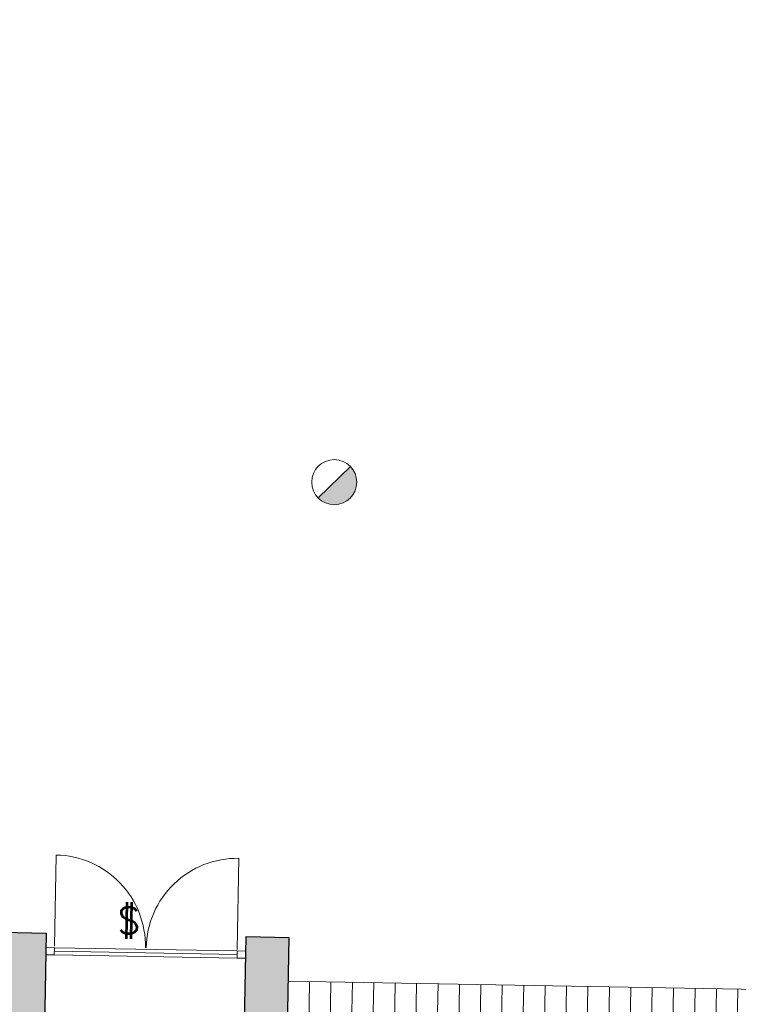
# Model space of a CAD drawing. Header units: millimetres. Extents: x -13022 to 1371524, y -38729 to 632593.
# Tile 218 of 256: x 1017371 to 1022403, y 8672 to 15565. Entities that reach past the tile are written whole.
import ezdxf

# ---------------------------------------------------------------- set-up
doc = ezdxf.new("R2010")
doc.units = ezdxf.units.MM
doc.header["$LTSCALE"] = 35
doc.linetypes.add('DASHED', pattern=[200, 100, -100])
doc.linetypes.add('DIVIDE', pattern=[1250, 862.5, -112.5, 25, -112.5, 25, -112.5])
doc.layers.add('Al65----_beveiliging-inst', color=92, linetype='Continuous', lineweight=9)
doc.layers.add('brandveiligheid voorzieningen', color=10, linetype='Continuous', lineweight=9)
for name, color, linetype in [('LAYER102', 1, 'Continuous'), ('LAYER111', 7, 'Continuous'), ('LAYER22', 7, 'Continuous'), ('LAYER27', 7, 'Continuous'), ('LAYER28', 7, 'Continuous'), ('LAYER30', 7, 'Continuous'), ('LAYER31', 7, 'Continuous')]:
    doc.layers.add(name, color=color, linetype=linetype)
doc.styles.add('Algemeen', font='simplex.shx', dxfattribs={"height": 2.5})
doc.styles.get("Standard").update_dxf_attribs({"font": 'simplex.shx'})

# ---------------------------------------------------------------- blocks, each defined once
blk = doc.blocks.new('Brandmelder')
at = {"layer": 'brandveiligheid voorzieningen'}
blk.add_hatch(color=256, dxfattribs=at).paths.add_polyline_path([(76.62, -89.8, 0.198912), (75.85, -87.94), (72.13, -91.66, 0.668179)])
blk.add_line((72.13, -91.66), (75.85, -87.94), dxfattribs=at)
blk.add_circle((73.99, -89.8), 2.63, dxfattribs=at)
blk = doc.blocks.new('Panieksluiting')
at = {"layer": 'brandveiligheid voorzieningen', "lineweight": 0, "style": 'Algemeen'}
blk.add_text('$', height=3.09, dxfattribs=at).set_placement((158.43, -91.61))

msp = doc.modelspace()

# ---------------------------------------------------------------- hatches: boundary and pattern name
at = {"layer": 'LAYER111', "linetype": 'Continuous', "lineweight": 5}
for points in [[(1017228.409, 7638.778), (1017256.098, 9176.857), (1017556.05, 9171.457), (1017534.441, 7971.152), (1017584.433, 7970.252), (1017578.354, 7632.588)], [(1018878.206, 7609.187), (1018884.222, 7946.852), (1018934.214, 7945.952), (1018955.823, 9146.258), (1019255.774, 9140.858), (1019228.087, 7602.888)]]:
    msp.add_hatch(color=254, dxfattribs=at).paths.add_polyline_path(points, flags=0)
at = {"layer": 'LAYER27', "linetype": 'Continuous', "lineweight": 13}
h = msp.add_hatch(dxfattribs=at)
h.set_pattern_fill("~A--G'+~", angle=-1.0313675, style=0, pattern_type=0)
h.set_pattern_definition([(88.9686, (1019228.24, 7611.31), (-149.9757, 2.7), [])])
h.paths.add_polyline_path([(1019228.238, 7611.309), (1019250.275, 8835.407), (1028104.403, 8676.009), (1028082.366, 7451.91)], flags=0)

# ---------------------------------------------------------------- linework, layer by layer
at = {"layer": 'LAYER22', "color": 7, "linetype": 'Continuous', "lineweight": 18}
msp.add_lwpolyline([(1019250.275, 8835.407), (1019225.988, 7486.329), (1028080.116, 7326.931), (1028104.403, 8676.009)], dxfattribs=at)
at = {"layer": 'LAYER22', "color": 7, "linetype": 'DASHED', "lineweight": 18}
msp.add_lwpolyline([(1019250.275, 8835.407), (1019225.988, 7486.329), (1028080.116, 7326.931), (1028104.403, 8676.009)], dxfattribs=at)
at = {"layer": 'LAYER22', "color": 7, "linetype": 'DIVIDE', "lineweight": 18}
msp.add_lwpolyline([(1019250.275, 8835.407), (1028104.403, 8676.009)], dxfattribs=at)
at = {"layer": 'LAYER28', "color": 7, "linetype": 'Continuous', "lineweight": 25}
for points in [[(1017228.409, 7638.778), (1017256.098, 9176.857), (1017556.05, 9171.457), (1017534.441, 7971.152), (1017584.433, 7970.252), (1017578.354, 7632.588)], [(1018878.206, 7609.187), (1018884.222, 7946.852), (1018934.214, 7945.952), (1018955.823, 9146.258), (1019255.774, 9140.858), (1019228.087, 7602.888)]]:
    msp.add_lwpolyline(points, dxfattribs=at)
at = {"layer": 'LAYER30', "color": 7, "linetype": 'Continuous', "lineweight": 18}
for points in [[(1017554.219, 9069.786), (1017614.21, 9068.706), (1017613.31, 9018.714), (1017553.319, 9019.794)], [(1018894.002, 9045.666), (1018953.993, 9044.587), (1018953.093, 8994.595), (1018893.102, 8995.675)]]:
    msp.add_lwpolyline(points, close=True, dxfattribs=at)
for points in [[(1017613.76, 9043.71), (1018893.552, 9020.671)], [(1017614.21, 9068.706), (1018894.002, 9045.666)], [(1017613.31, 9018.714), (1018893.102, 8995.675)]]:
    msp.add_lwpolyline(points, dxfattribs=at)
at = {"layer": 'LAYER31', "color": 7, "linetype": 'Continuous', "lineweight": 18}
for points in [[(1017614.414, 9080.033), (1017625.886, 9717.312, -0.41421361), (1018251.685, 9068.56)], [(1018894.206, 9056.993), (1018905.679, 9694.272, 0.41421361), (1018256.934, 9068.465)]]:
    msp.add_lwpolyline(points, format="xyb", dxfattribs=at)

# ---------------------------------------------------------------- block references
at = {"layer": 'Al65----_beveiliging-inst', "xscale": 60, "yscale": 60, "zscale": 60, "rotation": 358.9686325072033}
for name, p in [('Brandmelder', (1015231.876, 17794.595)), ('Panieksluiting', (1008648.942, 14834.123))]:
    msp.add_blockref(name, p, dxfattribs=at)

# ---------------------------------------------------------------- texts
at = {"layer": 'LAYER102', "color": 7, "linetype": 'Continuous', "lineweight": 0, "insert": (1150299.296, 12022.799), "char_height": 162, "attachment_point": 7, "rotation": 358.9686325, "line_spacing_factor": 1.333333}
msp.add_mtext("\\pi-1227.7;{\\fArial|b1|i0|c0|p34;\\H1.2346x;bijeenkomstruimte\\P\\pi-1086.7;'panorama-deck'\\fArial|b0|i0|c0|p34;\\H0.81x;\\P\\pi-925.11;bijeenkomstfunctie \\P\\pi-453.52;116,4 m2}", dxfattribs=at)

doc.saveas('drawing.dxf')
